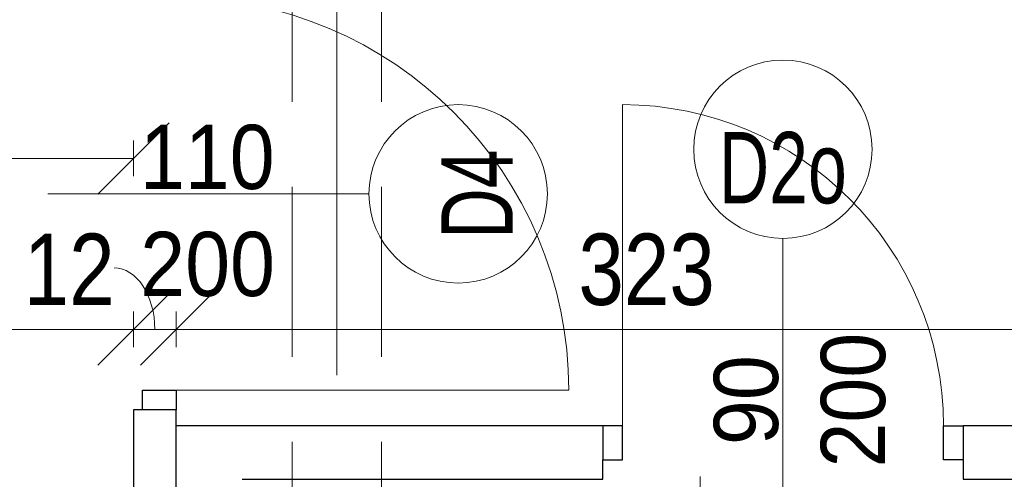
# Model space of a CAD drawing. Header units: centimetres. Extents: x -1631 to 21770, y -8842 to 3590.
# Tile 78 of 87: x 499 to 774, y 1172 to 1301. Entities that reach past the tile are written whole.
import ezdxf

# ---------------------------------------------------------------- set-up
doc = ezdxf.new("R2010")
doc.units = ezdxf.units.CM
doc.linetypes.add('Oś', pattern=[222.25, 127, -31.75, 31.75, -31.75])
doc.linetypes.add('Ukryte', pattern=[71.438, 47.625, -23.813])
for name, color, linetype, lineweight in [('A-ANNO-DIMS', 211, 'Continuous', 13), ('A-ANNO-DIMS-100', 211, 'Continuous', 13), ('A-ANNO-NOTE', 131, 'Continuous', 9), ('A-AREA-IDEN', 2, 'Continuous', 13), ('A-DETL-GENF', 92, 'Continuous', 9), ('A-DETL-HDLN', 90, 'Ukryte', 9), ('A-DETL-MEDM', 33, 'Continuous', 13), ('A-DOOR', 31, 'Continuous', 13), ('A-WALL', 113, 'Continuous', 13), ('S-GRID', 1, 'Continuous', 13)]:
    doc.layers.add(name, color=color, linetype=linetype, lineweight=lineweight)
doc.styles.add('Arial', font='arial.ttf', dxfattribs={"width": 0.9, "height": 18})
doc.styles.add('Arial Narrow_5', font='ARIALN.TTF', dxfattribs={"height": 20})
doc.styles.add('Arial_1', font='arial.ttf', dxfattribs={"width": 0.7, "height": 20})
doc.dimstyles.new('Diagonal_1_100__0__wewnętrzne', dxfattribs={"dimscale": 30.48, "dimtxt": 20.468619, "dimasz": 0.656168, "dimexe": 0.164042, "dimexo": 0.0625, "dimgap": 0.032808, "dimtad": 1, "dimdec": 0, "dimdsep": 46, "dimtxsty": 'Arial Narrow_5', "dimblk1": 'OBLIQUE', "dimblk2": 'OBLIQUE', "dimsah": 1, "dimcen": 0.09, "dimazin": 0, "dimtfac": 1, "dimtdec": 4, "dimtix": 1, "dimtmove": 1, "dimatfit": 3, "dimfxl": 0, "dimtvp": 1, "dimtolj": 1, "dimtzin": 0, "dimarcsym": 0})
doc.dimstyles.new('Diagonal_1_100__0__wewnętrzne_1', dxfattribs={"dimscale": 30.48, "dimtxt": 20.468619, "dimasz": 0.656168, "dimexe": 0.164042, "dimexo": 0.0625, "dimgap": 0.032808, "dimtad": 1, "dimdec": 0, "dimdsep": 46, "dimtxsty": 'Arial Narrow_5', "dimblk1": 'OBLIQUE', "dimblk2": 'OBLIQUE', "dimsah": 1, "dimcen": 0.09, "dimazin": 0, "dimtfac": 1, "dimtdec": 4, "dimtix": 1, "dimtmove": 0, "dimatfit": 3, "dimfxl": 0, "dimtvp": 1, "dimtolj": 1, "dimtzin": 0, "dimarcsym": 0})
doc.dimstyles.new('Diagonal_1_100__0__wewnętrzne_2', dxfattribs={"dimscale": 30.48, "dimtxt": 20.468619, "dimasz": 0.656168, "dimexe": 0.164042, "dimexo": 0.0625, "dimgap": 0.032808, "dimtad": 1, "dimdec": 0, "dimdsep": 46, "dimtxsty": 'Arial Narrow_5', "dimblk1": 'OBLIQUE', "dimblk2": 'OBLIQUE', "dimsah": 1, "dimcen": 0.09, "dimazin": 0, "dimtfac": 1, "dimtdec": 4, "dimtix": 1, "dimtmove": 2, "dimatfit": 3, "dimfxl": 0, "dimtvp": 1, "dimtolj": 1, "dimtzin": 0, "dimarcsym": 0})

# ---------------------------------------------------------------- blocks, each defined once
blk = doc.blocks.new('DRZWI 1S - automatyczna etykieta - Drzwi 90 _łazienkowe_-2364283-5_piętro III __10_50 m_ - stan projektowany')
at = {"layer": 'A-DETL-GENF'}
for p, q in [((-50.5, 2), (-45, 2)), ((-50.5, -7.5), (-50.5, 2)), ((-45, 2), (-45, -7.5)), ((45, 2), (50.5, 2)), ((45, -7.5), (45, 2)), ((50.5, 2), (50.5, -7.5)), ((-45, -7.5), (-50.5, -7.5)), ((50.5, -7.5), (45, -7.5))]:
    blk.add_line(p, q, dxfattribs=at)
at = {"layer": 'A-DETL-MEDM', "lineweight": 25}
for p, q in [((-50.5, -7.5), (-50.5, 2)), ((-50.5, 2), (-45, 2)), ((-45, 2), (-45, -7.5)), ((45, 2), (45, -7.5)), ((50.5, 2), (45, 2)), ((50.5, -7.5), (50.5, 2)), ((-45, -7.5), (-50.5, -7.5)), ((45, -7.5), (50.5, -7.5))]:
    blk.add_line(p, q, dxfattribs=at)
at = {"layer": 'A-DOOR'}
blk.add_line((45, -7.5), (45, -97.5), dxfattribs=at)
blk.add_arc((45, -7.5), 90, 180, 270, dxfattribs=at)
blk = doc.blocks.new('DRZWI 1S - automatyczna etykieta - Drzwi 110-2388104-5_piętro III __10_50 m_ - stan projektowany')
at = {"layer": 'A-DETL-GENF'}
for p, q in [((-60.5, 6), (-60.5, -3.5)), ((-55, 6), (-60.5, 6)), ((-55, -3.5), (-55, 6)), ((60.5, 6), (55, 6)), ((55, 6), (55, -3.5)), ((60.5, -3.5), (60.5, 6)), ((-60.5, -3.5), (-55, -3.5)), ((55, -3.5), (60.5, -3.5))]:
    blk.add_line(p, q, dxfattribs=at)
at = {"layer": 'A-DETL-MEDM', "lineweight": 25}
for p, q in [((-55, 6), (-60.5, 6)), ((-60.5, 6), (-60.5, -3.5)), ((-55, -3.5), (-55, 6)), ((55, -3.5), (55, 6)), ((55, 6), (60.5, 6)), ((60.5, 6), (60.5, -3.5)), ((-60.5, -3.5), (-55, -3.5)), ((60.5, -3.5), (55, -3.5))]:
    blk.add_line(p, q, dxfattribs=at)
at = {"layer": 'A-DOOR'}
blk.add_line((55, 6), (55, 116), dxfattribs=at)
blk.add_arc((55, 6), 110, 90, 180, dxfattribs=at)
blk = doc.blocks.new('DIMBLOCK41-5_piętro III __10_50 m_ - stan projektowany')
at = {"layer": 'A-ANNO-DIMS-100', "transparency": 16777216}
for p, q in [((542.38, 1214.34), (552.38, 1224.34)), ((865.38, 1214.34), (875.38, 1224.34)), ((542.38, 1209.34), (542.38, 1219.34)), ((865.38, 1209.34), (865.38, 1219.34)), ((542.38, 1214.34), (532.38, 1204.34)), ((865.38, 1214.34), (542.38, 1214.34)), ((542.38, 1214.34), (542.38, 1209.34)), ((865.38, 1214.34), (855.38, 1204.34)), ((865.38, 1214.34), (865.38, 1209.34))]:
    blk.add_line(p, q, dxfattribs=at)
at = {"layer": 'A-ANNO-DIMS-100', "color": 0, "transparency": 16777216, "insert": (655.07, 1241.19), "char_height": 20, "width": 45.6158, "attachment_point": 1, "line_spacing_factor": 0.974696, "style": 'Arial Narrow_5'}
blk.add_mtext('323', dxfattribs=at)
blk = doc.blocks.new('_Oblique')
at = {"color": 0, "linetype": 'ByBlock', "lineweight": -2}
blk.add_line((-0.5, -0.5), (0.5, 0.5), dxfattribs=at)
blk = doc.blocks.new('DIMBLOCK42-5_piętro III __10_50 m_ - stan projektowany')
at = {"layer": 'A-ANNO-DIMS-100', "transparency": 16777216}
for p, q in [((530.38, 1214.34), (540.38, 1224.34)), ((542.38, 1214.34), (552.38, 1224.34)), ((530.38, 1209.34), (530.38, 1219.34)), ((542.38, 1209.34), (542.38, 1219.34)), ((530.38, 1214.34), (520.38, 1204.34)), ((542.38, 1214.34), (530.38, 1214.34)), ((530.38, 1214.34), (530.38, 1209.34)), ((542.38, 1214.34), (532.38, 1204.34)), ((542.38, 1214.34), (542.38, 1209.34))]:
    blk.add_line(p, q, dxfattribs=at)
blk.add_ellipse((524.97, 1214.34), major_axis=(0, 17.24), ratio=0.661716, start_param=4.712389, end_param=6.283185, dxfattribs=at)
at = {"layer": 'A-ANNO-DIMS-100', "color": 0, "transparency": 16777216, "insert": (499.62, 1241.19), "char_height": 20, "width": 30.4105, "attachment_point": 1, "line_spacing_factor": 0.974696, "style": 'Arial Narrow_5'}
blk.add_mtext('12', dxfattribs=at)
blk = doc.blocks.new('DIMBLOCK43-5_piętro III __10_50 m_ - stan projektowany')
at = {"layer": 'A-ANNO-DIMS-100', "transparency": 16777216}
for p, q in [((-555.62, 1214.34), (-545.62, 1224.34)), ((530.38, 1214.34), (540.38, 1224.34)), ((-555.62, 1209.34), (-555.62, 1219.34)), ((530.38, 1209.34), (530.38, 1219.34)), ((-555.62, 1214.34), (-565.62, 1204.34)), ((530.38, 1214.34), (-555.62, 1214.34)), ((-555.62, 1214.34), (-555.62, 1209.34)), ((530.38, 1214.34), (520.38, 1204.34)), ((530.38, 1214.34), (530.38, 1209.34))]:
    blk.add_line(p, q, dxfattribs=at)
at = {"layer": 'A-ANNO-DIMS-100', "color": 0, "transparency": 16777216, "insert": (-37.97, 1241.19), "char_height": 20, "width": 60.821, "attachment_point": 1, "line_spacing_factor": 0.974696, "style": 'Arial Narrow_5'}
blk.add_mtext('1086', dxfattribs=at)
blk = doc.blocks.new('DIMBLOCK69-5_piętro III __10_50 m_ - stan projektowany')
at = {"layer": 'A-ANNO-DIMS-100', "transparency": 16777216}
for p, q in [((297.38, 1262.25), (307.38, 1272.25)), ((530.38, 1262.25), (540.38, 1272.25)), ((297.38, 1257.25), (297.38, 1267.25)), ((530.38, 1257.25), (530.38, 1267.25)), ((297.38, 1262.25), (287.38, 1252.25)), ((530.38, 1262.25), (297.38, 1262.25)), ((297.38, 1262.25), (297.38, 1257.25)), ((530.38, 1262.25), (520.38, 1252.25)), ((530.38, 1262.25), (530.38, 1257.25))]:
    blk.add_line(p, q, dxfattribs=at)
at = {"layer": 'A-ANNO-DIMS-100', "color": 0, "transparency": 16777216, "insert": (394.87, 1289.09), "char_height": 20, "width": 45.6158, "attachment_point": 1, "line_spacing_factor": 0.974696, "style": 'Arial Narrow_5'}
blk.add_mtext('233', dxfattribs=at)
blk = doc.blocks.new('METKA_POMIESZCZENIA2 - Rozbudowana krótka - bez ramki-2403173-5_piętro III __10_50 m_ - stan projektowany')
at = {"layer": 'A-AREA-IDEN'}
for p, q in [((0, 0.425), (0, 0)), ((0.0976, 0), (-0.8, 0)), ((-0.8, 0), (0.8, 0)), ((0, 0), (0, -0.425))]:
    blk.add_line(p, q, dxfattribs=at)

msp = doc.modelspace()

# ---------------------------------------------------------------- linework, layer by layer
at = {"layer": 'A-ANNO-NOTE', "lineweight": 13}
for p, q in [((506.38, 1252.33), (596.38, 1252.33)), ((506.38, 1252.33), (596.38, 1252.33)), ((712.38, 1149.83), (712.38, 1239.83)), ((712.38, 1149.83), (712.38, 1239.83))]:
    msp.add_line(p, q, dxfattribs=at)
for centre in [(712.38, 1264.83), (621.38, 1252.33)]:
    msp.add_circle(centre, 25, dxfattribs=at)
at = {"layer": 'A-DETL-HDLN'}
for p, q in [((574.88, 420.83), (574.88, 2793.33)), ((599.88, 420.83), (599.88, 2793.33))]:
    msp.add_line(p, q, dxfattribs=at)
at = {"layer": 'A-WALL', "color": 7, "lineweight": 25}
for p, q in [((532.88, 1191.83), (530.38, 1191.83)), ((530.38, 1191.83), (530.38, 1102.83)), ((542.38, 1102.83), (542.38, 1191.83)), ((661.88, 1187.33), (542.38, 1187.33)), ((865.38, 1187.33), (762.88, 1187.33)), ((661.88, 1172.33), (661.88, 1177.83)), ((762.88, 1177.83), (762.88, 1172.33)), ((560.88, 1172.33), (661.88, 1172.33)), ((762.88, 1172.33), (850.38, 1172.33))]:
    msp.add_line(p, q, dxfattribs=at)
at = {"layer": 'S-GRID', "linetype": 'Oś'}
msp.add_line((587.38, 2884.27), (587.38, 27.13), dxfattribs=at)

# ---------------------------------------------------------------- block references
at = {"layer": 'A-AREA-IDEN', "xscale": 99.99999999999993, "yscale": 99.99999999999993, "zscale": 99.99999999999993}
msp.add_blockref('METKA_POMIESZCZENIA2 - Rozbudowana krótka - bez ramki-2403173-5_piętro III __10_50 m_ - stan projektowany', (689.15, 1130.63), dxfattribs=at)
at = {"layer": 'A-DOOR'}
for name, p, rotation in [('DRZWI 1S - automatyczna etykieta - Drzwi 110-2388104-5_piętro III __10_50 m_ - stan projektowany', (536.38, 1252.33), 269.9999999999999), ('DRZWI 1S - automatyczna etykieta - Drzwi 90 _łazienkowe_-2364283-5_piętro III __10_50 m_ - stan projektowany', (712.38, 1179.83), 180)]:
    msp.add_blockref(name, p, dxfattribs=dict(at, rotation=rotation))

# ---------------------------------------------------------------- texts
at = {"layer": 'A-ANNO-NOTE', "lineweight": 211, "attachment_point": 5, "line_spacing_factor": 0.936439}
for s, insert, char_height, width, style in [('\\pt114.3,228.6,342.9,457.2,571.5,685.8,800.1,914.4,1028.7,1143,1257.3,1371.6,1485.9,1600.2,1714.5,1828.8,1943.1,2057.4,2171.7,2286,2400.3,2514.6,2628.9,2743.2,2857.5,2971.8,3086.1,3200.4,3314.7,3429,3543.3,3657.6;110', (551.07, 1262.56), 18, 38.07, 'Arial'), ('\\pt88.9,177.8,266.7,355.6,444.5,533.4,622.3,711.2,800.1,889,977.9,1066.8,1155.7,1244.6,1333.5,1422.4,1511.3,1600.2,1689.1,1778,1866.9,1955.8,2044.7,2133.6,2222.5,2311.4,2400.3,2489.2,2578.1,2667,2755.9,2844.8;D2o', (712.35, 1259.53), 20, 37.03, 'Arial_1'), ('\\pt114.3,228.6,342.9,457.2,571.5,685.8,800.1,914.4,1028.7,1143,1257.3,1371.6,1485.9,1600.2,1714.5,1828.8,1943.1,2057.4,2171.7,2286,2400.3,2514.6,2628.9,2743.2,2857.5,2971.8,3086.1,3200.4,3314.7,3429,3543.3,3657.6;200', (551.16, 1232.56), 18, 38.07, 'Arial')]:
    msp.add_mtext(s, dxfattribs=dict(at, insert=insert, char_height=char_height, width=width, style=style))
at = {"layer": 'A-ANNO-NOTE', "lineweight": 211, "attachment_point": 5, "rotation": 90, "line_spacing_factor": 0.936439}
for s, insert, char_height, width, style in [('\\pt88.9,177.8,266.7,355.6,444.5,533.4,622.3,711.2,800.1,889,977.9,1066.8,1155.7,1244.6,1333.5,1422.4,1511.3,1600.2,1689.1,1778,1866.9,1955.8,2044.7,2133.6,2222.5,2311.4,2400.3,2489.2,2578.1,2667,2755.9,2844.8;D4', (626.67, 1252.26), 20, 25.97, 'Arial_1'), ('\\pt114.3,228.6,342.9,457.2,571.5,685.8,800.1,914.4,1028.7,1143,1257.3,1371.6,1485.9,1600.2,1714.5,1828.8,1943.1,2057.4,2171.7,2286,2400.3,2514.6,2628.9,2743.2,2857.5,2971.8,3086.1,3200.4,3314.7,3429,3543.3,3657.6;200', (732.14, 1194.52), 18, 38.07, 'Arial'), ('\\pt114.3,228.6,342.9,457.2,571.5,685.8,800.1,914.4,1028.7,1143,1257.3,1371.6,1485.9,1600.2,1714.5,1828.8,1943.1,2057.4,2171.7,2286,2400.3,2514.6,2628.9,2743.2,2857.5,2971.8,3086.1,3200.4,3314.7,3429,3543.3,3657.6;200', (732.14, 1194.52), 18, 38.07, 'Arial'), ('\\pt114.3,228.6,342.9,457.2,571.5,685.8,800.1,914.4,1028.7,1143,1257.3,1371.6,1485.9,1600.2,1714.5,1828.8,1943.1,2057.4,2171.7,2286,2400.3,2514.6,2628.9,2743.2,2857.5,2971.8,3086.1,3200.4,3314.7,3429,3543.3,3657.6;90', (702.14, 1194.52), 18, 25.65, 'Arial')]:
    msp.add_mtext(s, dxfattribs=dict(at, insert=insert, char_height=char_height, width=width, style=style))

# ---------------------------------------------------------------- dimensions: what is measured, and where the dimension line sits
at = {"layer": 'A-ANNO-DIMS'}
for base, p1, p2, override, picture, middle in [((297.38, 1262.25), (530.38, 1257.25), (297.38, 1257.25), {"dimpost": '<>', "dimfxl": 233}, 'DIMBLOCK69-5_piętro III __10_50 m_ - stan projektowany', (413.88, 1273.46)), ((-555.62, 1214.34), (530.38, 1209.34), (-555.62, 1209.34), {"dimpost": '<>', "dimfxl": 1086}, 'DIMBLOCK43-5_piętro III __10_50 m_ - stan projektowany', (-12.62, 1225.56))]:
    dim = msp.add_linear_dim(base=base, p1=p1, p2=p2, dimstyle='Diagonal_1_100__0__wewnętrzne_1', override=override, dxfattribs=at)
    dim.commit()
    dim.dimension.update_dxf_attribs({"geometry": picture, "text_midpoint": middle})
for base, p1, p2, dimstyle, override, picture, middle in [((530.38, 1214.34), (542.38, 1209.34), (530.38, 1209.34), 'Diagonal_1_100__0__wewnętrzne', {"dimpost": '<>', "dimfxl": 12}, 'DIMBLOCK42-5_piętro III __10_50 m_ - stan projektowany', (514.83, 1227.86)), ((542.38, 1214.34), (865.38, 1209.34), (542.38, 1209.34), 'Diagonal_1_100__0__wewnętrzne_2', {"dimpost": '<>', "dimfxl": 323}, 'DIMBLOCK41-5_piętro III __10_50 m_ - stan projektowany', (677.88, 1227.86))]:
    dim = msp.add_linear_dim(base=base, p1=p1, p2=p2, dimstyle=dimstyle, override=override, dxfattribs=at)
    dim.commit()
    dim.dimension.update_dxf_attribs({"geometry": picture, "text_midpoint": middle, "dimtype": 160, "text_rotation": 360})

doc.saveas('drawing.dxf')
